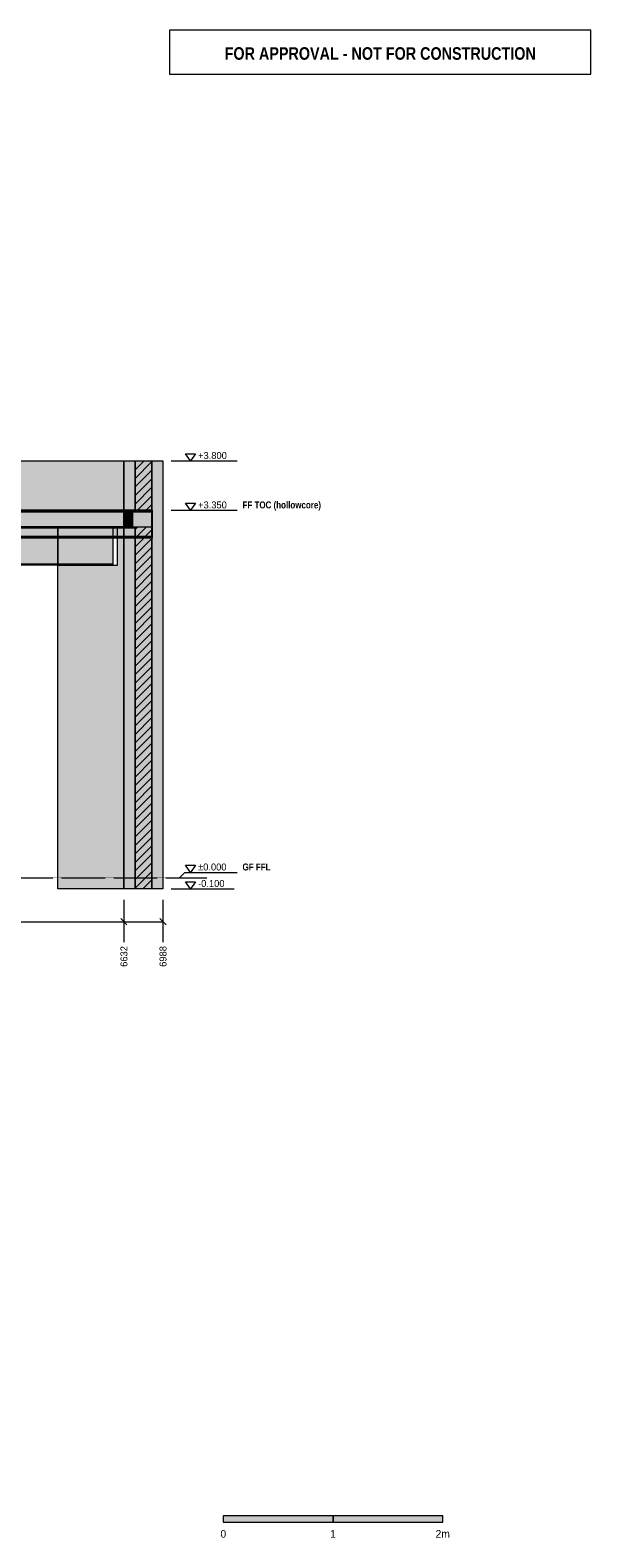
# Model space of a CAD drawing. Header units: millimetres. Extents: x 22428 to 36278, y -6015 to 7726.
# Tile 2 of 2: x 31167 to 36278, y -6015 to 7726. Entities that reach past the tile are written whole.
import ezdxf
from ezdxf.enums import TextEntityAlignment as Align

# ---------------------------------------------------------------- set-up
doc = ezdxf.new("R2010")
doc.units = ezdxf.units.MM
doc.linetypes.add('DASHED', pattern=[1.524, 1.27, -0.254])
for name, color, linetype in [('FILL-C_BDBDBF', 7, 'Continuous'), ('FILL-EPS', 7, 'Continuous'), ('FILL-INK', 7, 'Continuous'), ('FILL-STEEL', 7, 'Continuous'), ('FILL-WHITE', 7, 'Continuous'), ('LINE-CORE', 7, 'Continuous'), ('LINE-INK', 7, 'Continuous'), ('LINE-RED', 7, 'Continuous'), ('LINE-STEEL-DASH', 7, 'DASHED'), ('LINE-STEEL_GREY', 7, 'Continuous'), ('TEXT-INK', 7, 'Continuous'), ('TEXT-RED', 7, 'Continuous'), ('TEXT-STEEL', 7, 'Continuous')]:
    doc.layers.add(name, color=color, linetype=linetype)
doc.styles.add('OpenSansCondensed-Bold', font='OpenSansCondensed-Bold.ttf')

msp = doc.modelspace()

# ---------------------------------------------------------------- hatches: boundary and pattern name
at = {"layer": 'FILL-C_BDBDBF', "true_color": 0xbdbdbf}
h = msp.add_hatch(color=256, dxfattribs=at)
h.dxf.hatch_style = 1
h.paths.add_polyline_path([(32276, 3325), (32276, 3351), (32232, 3351), (32124, 3351), (32124, 3800), (32276, 3800), (32276, -100), (32124, -100), (32124, 3199), (32276, 3199)])
at = {"layer": 'FILL-EPS', "true_color": 0xccffff}
h = msp.add_hatch(color=256, dxfattribs=at)
h.dxf.hatch_style = 1
h.paths.add_polyline_path([(32022, 3722), (32022, 3800), (32083, 3800), (32124, 3800), (32124, 3351), (32022, 3351)])
h = msp.add_hatch(color=256, dxfattribs=at)
h.dxf.hatch_style = 1
h.paths.add_polyline_path([(32378, 569), (32378, -100), (32317, -100), (32276, -100), (32276, 3800), (32378, 3800)])
h = msp.add_hatch(color=256, dxfattribs=at)
h.dxf.hatch_style = 1
h.paths.add_polyline_path([(32124, -100), (32022, -100), (32022, 471), (32022, 3199), (32066, 3199), (32124, 3199)])
at = {"layer": 'FILL-INK', "true_color": 0x14141a}
h = msp.add_hatch(color=256, dxfattribs=at)
h.dxf.hatch_style = 1
h.paths.add_polyline_path([(32928, -5874), (33928, -5874), (33928, -5814), (32928, -5814)])
at = {"layer": 'FILL-STEEL', "true_color": 0x0d2973}
h = msp.add_hatch(color=256, dxfattribs=at)
h.dxf.hatch_style = 1
h.paths.add_polyline_path([(28544, 3350), (32278, 3350), (32278, 3342), (32278, 3336), (26369, 3336), (25689, 3336), (25689, 3337), (25689, 3350)])
h = msp.add_hatch(color=256, dxfattribs=at)
h.dxf.hatch_style = 1
h.paths.add_polyline_path([(25583, 3110), (25678, 3110), (25689, 3110), (31598, 3110), (32278, 3110), (32278, 3109), (32278, 3096), (29423, 3096), (25689, 3096), (25643, 3096), (25583, 3096), (25583, 3104)])
at = {"layer": 'FILL-WHITE', "true_color": 0xffffff}
h = msp.add_hatch(color=256, dxfattribs=at)
h.dxf.hatch_style = 1
h.paths.add_polyline_path([(32022, 3800), (32022, -100), (31421, -100), (31421, 2849), (31962, 2849), (31962, 3200), (25753, 3200), (25753, -100), (25753, -100), (25753, -100), (25746, -100), (25746, 2849), (25748, 2849), (25748, 3200), (25746, 3200), (25746, 3800)])
h = msp.add_hatch(color=256, dxfattribs=at)
h.dxf.hatch_style = 1
h.paths.add_polyline_path([(25746, 3800), (32022, 3800), (32022, 3351), (25746, 3351)])
h = msp.add_hatch(color=256, dxfattribs=at)
h.dxf.hatch_style = 1
h.paths.add_polyline_path([(32378, 3800), (32378, -100), (32022, -100), (32022, 3800)])
h = msp.add_hatch(color=256, dxfattribs=at)
h.dxf.hatch_style = 1
h.paths.add_polyline_path([(32022, 3351), (32022, 3351), (32022, 3800), (32022, 3800), (32022, 3800), (32022, 3800), (32378, 3800), (32378, -100), (32022, -100), (32022, -102), (32022, -102), (32022, -102), (32022, -102), (32022, 3199), (32022, 3199), (32100, 3199), (32100, 3351), (32022, 3351), (32022, 3351)])
h = msp.add_hatch(color=256, dxfattribs=at)
h.dxf.hatch_style = 1
h.paths.add_polyline_path([(32378, 3800), (32378, -100), (32022, -100), (32022, 3199), (32276, 3199), (32276, 3351), (32022, 3351), (32022, 3800)])
h = msp.add_hatch(color=256, dxfattribs=at)
h.dxf.hatch_style = 1
h.paths.add_polyline_path([(25583, 3322), (25689, 3322), (25689, 3336), (32278, 3336), (32278, 3110), (25689, 3110), (25689, 3110), (25583, 3110)])
h = msp.add_hatch(color=256, dxfattribs=at)
h.dxf.hatch_style = 1
h.paths.add_polyline_path([(25689, 3322), (25689, 3336), (32278, 3336), (32278, 3110), (25689, 3110), (25583, 3110), (25583, 3322)])
h = msp.add_hatch(color=256, dxfattribs=at)
h.dxf.hatch_style = 1
h.paths.add_polyline_path([(25689, 3336), (25689, 3350), (32278, 3350), (32278, 3350), (32278, 3350), (32278, 3350), (32278, 3336), (25689, 3336), (25689, 3336), (25689, 3336)])
h = msp.add_hatch(color=256, dxfattribs=at)
h.dxf.hatch_style = 1
h.paths.add_polyline_path([(25748, 3200), (25746, 3200), (25746, 3351), (25746, 3351), (32022, 3351), (32022, 3351), (32023, 3351), (32024, 3352), (32024, 3352), (32024, 3351), (32024, 3351), (32022, 3351), (32022, 3199), (31962, 3199), (31962, 3200), (25753, 3200), (25753, 3199), (25748, 3199)])
h = msp.add_hatch(color=256, dxfattribs=at)
h.dxf.hatch_style = 1
h.paths.add_polyline_path([(32022, 3351), (32100, 3351), (32100, 3199), (32022, 3199)])
h = msp.add_hatch(color=256, dxfattribs=at)
h.dxf.hatch_style = 1
h.paths.add_polyline_path([(25583, 2858), (25583, 3172), (25689, 3172), (25689, 3190), (31922, 3190), (31922, 2858), (25689, 2858), (25583, 2858)])
h = msp.add_hatch(color=256, dxfattribs=at)
h.dxf.hatch_style = 1
h.paths.add_polyline_path([(25689, 3172), (25689, 3190), (31922, 3190), (31922, 2858), (25689, 2858), (25583, 2858), (25583, 3172), (25583, 3172)])
h = msp.add_hatch(color=256, dxfattribs=at)
h.dxf.hatch_style = 1
h.paths.add_polyline_path([(25689, 3190), (25689, 3200), (31922, 3200), (31922, 3200), (31922, 3200), (31922, 3200), (31922, 3190), (25689, 3190), (25689, 3190), (25689, 3190)])
h = msp.add_hatch(color=256, dxfattribs=at)
h.dxf.hatch_style = 1
h.paths.add_polyline_path([(31922, 3200), (31922, 3190), (31922, 3190), (25689, 3190), (25689, 3200), (25689, 3200)])
h = msp.add_hatch(color=256, dxfattribs=at)
h.dxf.hatch_style = 1
h.paths.add_polyline_path([(25750, 3200), (32124, 3200), (32124, 3200), (32124, 3190), (25750, 3190), (25750, 3190)])
h = msp.add_hatch(color=256, dxfattribs=at)
h.dxf.hatch_style = 1
h.paths.add_polyline_path([(32124, 3200), (32124, 3100), (25750, 3100), (25750, 3200)])
h = msp.add_hatch(color=256, dxfattribs=at)
h.dxf.hatch_style = 1
h.paths.add_polyline_path([(25750, 3190), (32124, 3190), (32124, 3100), (25750, 3100)])
h = msp.add_hatch(color=256, dxfattribs=at)
h.dxf.hatch_style = 1
h.paths.add_polyline_path([(31421, 3199), (31421, 3199), (31421, 3199), (31421, 3199), (31421, 3199), (31421, 2849), (31962, 2849), (31962, 3199), (32022, 3199), (32022, -100), (32022, -100), (31421, -100)])
h = msp.add_hatch(color=256, dxfattribs=at)
h.dxf.hatch_style = 1
h.paths.add_polyline_path([(25583, 3110), (25689, 3110), (32278, 3110), (32278, 3110), (32278, 3110), (32278, 3110), (32278, 3096), (25689, 3096), (25689, 3096), (25583, 3096)])
h = msp.add_hatch(color=256, dxfattribs=at)
h.dxf.hatch_style = 1
h.paths.add_polyline_path([(25583, 2858), (25689, 2858), (31922, 2858), (31922, 2858), (31922, 2858), (31922, 2858), (31922, 2849), (25689, 2849), (25689, 2849), (25583, 2849)])
h = msp.add_hatch(color=256, dxfattribs=at)
h.dxf.hatch_style = 1
h.paths.add_polyline_path([(25583, 2858), (31922, 2858), (31922, 2849), (31922, 2849), (25689, 2849), (25583, 2849)])
h = msp.add_hatch(color=256, dxfattribs=at)
h.dxf.hatch_style = 1
h.paths.add_polyline_path([(31421, -100), (31421, -100), (31421, -100)])
h = msp.add_hatch(color=256, dxfattribs=at)
h.dxf.hatch_style = 1
h.paths.add_polyline_path([(33928, -5874), (34928, -5874), (34928, -5814), (33928, -5814)])

# ---------------------------------------------------------------- linework, layer by layer
at = {"layer": 'LINE-CORE', "lineweight": 5}
for points in [[(32022, 3800), (32022, -100), (31421, -100), (31421, 2849), (31962, 2849), (31962, 3200), (25753, 3200), (25753, -100), (25753, -100), (25753, -100), (25746, -100), (25746, 2849), (25748, 2849), (25748, 3200), (25746, 3200), (25746, 3800)], [(25746, 3800), (32022, 3800), (32022, 3351), (25746, 3351)], [(32378, 3800), (32378, -100), (32022, -100), (32022, 3800)], [(32022, 3351), (32022, 3351), (32022, 3800), (32022, 3800), (32022, 3800), (32022, 3800), (32378, 3800), (32378, -100), (32022, -100), (32022, -102), (32022, -102), (32022, -102), (32022, -102), (32022, 3199), (32022, 3199), (32100, 3199), (32100, 3351), (32022, 3351), (32022, 3351)], [(32378, 3800), (32378, -100), (32022, -100), (32022, 3199), (32276, 3199), (32276, 3351), (32022, 3351), (32022, 3800)], [(25583, 3322), (25689, 3322), (25689, 3336), (32278, 3336), (32278, 3110), (25689, 3110), (25689, 3110), (25583, 3110)], [(25689, 3322), (25689, 3336), (32278, 3336), (32278, 3110), (25689, 3110), (25583, 3110), (25583, 3322)], [(25689, 3336), (25689, 3350), (32278, 3350), (32278, 3350), (32278, 3350), (32278, 3350), (32278, 3336), (25689, 3336), (25689, 3336), (25689, 3336)], [(25748, 3200), (25746, 3200), (25746, 3351), (25746, 3351), (32022, 3351), (32022, 3351), (32023, 3351), (32024, 3352), (32024, 3352), (32024, 3351), (32024, 3351), (32022, 3351), (32022, 3199), (31962, 3199), (31962, 3200), (25753, 3200), (25753, 3199), (25748, 3199)], [(32022, 3351), (32100, 3351), (32100, 3199), (32022, 3199)], [(25583, 2858), (25583, 3172), (25689, 3172), (25689, 3190), (31922, 3190), (31922, 2858), (25689, 2858), (25583, 2858)], [(25689, 3172), (25689, 3190), (31922, 3190), (31922, 2858), (25689, 2858), (25583, 2858), (25583, 3172), (25583, 3172)], [(25689, 3190), (25689, 3200), (31922, 3200), (31922, 3200), (31922, 3200), (31922, 3200), (31922, 3190), (25689, 3190), (25689, 3190), (25689, 3190)], [(31922, 3200), (31922, 3190), (31922, 3190), (25689, 3190), (25689, 3200), (25689, 3200)], [(25750, 3200), (32124, 3200), (32124, 3200), (32124, 3190), (25750, 3190), (25750, 3190)], [(32124, 3200), (32124, 3100), (25750, 3100), (25750, 3200)], [(25750, 3190), (32124, 3190), (32124, 3100), (25750, 3100)], [(31421, 3199), (31421, 3199), (31421, 3199), (31421, 3199), (31421, 3199), (31421, 2849), (31962, 2849), (31962, 3199), (32022, 3199), (32022, -100), (32022, -100), (31421, -100)], [(25583, 3110), (25689, 3110), (32278, 3110), (32278, 3110), (32278, 3110), (32278, 3110), (32278, 3096), (25689, 3096), (25689, 3096), (25583, 3096)], [(25583, 2858), (25689, 2858), (31922, 2858), (31922, 2858), (31922, 2858), (31922, 2858), (31922, 2849), (25689, 2849), (25689, 2849), (25583, 2849)], [(25583, 2858), (31922, 2858), (31922, 2849), (31922, 2849), (25689, 2849), (25583, 2849)], [(31421, -100), (31421, -100), (31421, -100)]]:
    msp.add_lwpolyline(points, close=True, dxfattribs=at)
at = {"layer": 'LINE-INK', "lineweight": 5}
for p, q in [((32453, 3800), (32528, 3800)), ((32528, 3800), (32578, 3800)), ((32578, 3800), (33053, 3800)), ((32453, 3350), (32528, 3350)), ((32528, 3350), (32578, 3350)), ((32578, 3350), (33053, 3350)), ((32453, 0), (32528, 0)), ((32528, 0), (32578, 50)), ((32578, 50), (33053, 50)), ((32453, -100), (32528, -100)), ((32528, -100), (32578, -100)), ((32578, -100), (33028, -100)), ((32022, -200), (32022, -475)), ((32378, -200), (32378, -475)), ((25390, -400), (32378, -400)), ((31994, -372), (32050, -428)), ((32350, -372), (32406, -428)), ((32022, -475), (32022, -541)), ((32022, -541), (32022, -585)), ((32378, -475), (32378, -541)), ((32378, -541), (32378, -585))]:
    msp.add_line(p, q, dxfattribs=at)
for points in [[(32628, 3800), (32583, 3865), (32673, 3865)], [(32022, 3722), (32022, 3800), (32083, 3800), (32124, 3800), (32124, 3351), (32022, 3351)], [(32022, 3199), (32066, 3199), (32124, 3199), (32276, 3199), (32276, 3325), (32276, 3351), (32232, 3351), (32124, 3351), (32022, 3351), (32022, 3722), (32022, 3800), (32083, 3800), (32124, 3800), (32276, 3800), (32378, 3800), (32378, 569), (32378, -100), (32317, -100), (32276, -100), (32124, -100), (32022, -100), (32022, 471)], [(32276, 3325), (32276, 3351), (32232, 3351), (32124, 3351), (32124, 3800), (32276, 3800), (32276, -100), (32124, -100), (32124, 3199), (32276, 3199)], [(32378, 569), (32378, -100), (32317, -100), (32276, -100), (32276, 3800), (32378, 3800)], [(28544, 3350), (32278, 3350), (32278, 3342), (32278, 3336), (26369, 3336), (25689, 3336), (25689, 3337), (25689, 3350)], [(32628, 3350), (32583, 3415), (32673, 3415)], [(32124, -100), (32022, -100), (32022, 471), (32022, 3199), (32066, 3199), (32124, 3199)], [(25583, 3110), (25678, 3110), (25689, 3110), (31598, 3110), (32278, 3110), (32278, 3109), (32278, 3096), (29423, 3096), (25689, 3096), (25643, 3096), (25583, 3096), (25583, 3104)], [(32628, 50), (32583, 115), (32673, 115)], [(32628, -100), (32583, -35), (32673, -35)], [(32928, -5874), (33928, -5874), (33928, -5814), (32928, -5814)], [(33928, -5874), (34928, -5874), (34928, -5814), (33928, -5814)]]:
    msp.add_lwpolyline(points, close=True, dxfattribs=at)
at = {"layer": 'LINE-RED', "lineweight": 5}
msp.add_lwpolyline([(32438, 7326), (36278, 7326), (36278, 7726), (32438, 7726)], close=True, dxfattribs=at)
at = {"layer": 'LINE-STEEL-DASH', "lineweight": 5}
msp.add_line((24990, 0), (32778, 0), dxfattribs=at)
at = {"layer": 'LINE-STEEL_GREY', "lineweight": 5}
for p, q in [((32124, 3718), (32206, 3800)), ((32124, 3796), (32128, 3800)), ((32124, 3641), (32276, 3793)), ((32124, 3563), (32276, 3715)), ((32124, 3485), (32276, 3637)), ((32124, 3407), (32276, 3560)), ((32146, 3351), (32276, 3482)), ((32224, 3351), (32276, 3404)), ((32276, 3326), (32276, 3326)), ((32124, 3096), (32227, 3199)), ((32124, 3174), (32149, 3199)), ((32124, 3018), (32276, 3171)), ((32276, 3248), (32276, 3248)), ((32124, 2941), (32276, 3093)), ((32124, 2863), (32276, 3015)), ((32124, 2785), (32276, 2937)), ((32124, 2707), (32276, 2860)), ((32124, 2629), (32276, 2782)), ((32124, 2552), (32276, 2704)), ((32124, 2474), (32276, 2626)), ((32124, 2396), (32276, 2548)), ((32124, 2318), (32276, 2471)), ((32124, 2240), (32276, 2393)), ((32124, 2163), (32276, 2315)), ((32124, 2085), (32276, 2237)), ((32124, 2007), (32276, 2160)), ((32124, 1929), (32276, 2082)), ((32124, 1852), (32276, 2004)), ((32124, 1774), (32276, 1926)), ((32124, 1696), (32276, 1848)), ((32124, 1618), (32276, 1771)), ((32124, 1540), (32276, 1693)), ((32124, 1463), (32276, 1615)), ((32124, 1385), (32276, 1537)), ((32124, 1307), (32276, 1460)), ((32124, 1229), (32276, 1382)), ((32124, 1152), (32276, 1304)), ((32124, 1074), (32276, 1226)), ((32124, 996), (32276, 1148)), ((32124, 918), (32276, 1071)), ((32124, 840), (32276, 993)), ((32124, 763), (32276, 915)), ((32124, 685), (32276, 837)), ((32124, 607), (32276, 759)), ((32124, 529), (32276, 682)), ((32124, 452), (32276, 604)), ((32124, 374), (32276, 526)), ((32124, 296), (32276, 448)), ((32124, 218), (32276, 371)), ((32124, 140), (32276, 293)), ((32124, 63), (32276, 215)), ((32124, -15), (32276, 137)), ((32124, -93), (32276, 59)), ((32195, -100), (32276, -18)), ((32273, -100), (32276, -96))]:
    msp.add_line(p, q, dxfattribs=at)

# ---------------------------------------------------------------- texts
at = {"layer": 'TEXT-INK'}
for s, p in [('+3.800', (32698, 3817)), ('+3.350', (32698, 3367)), ('±0.000', (32698, 67)), ('-0.100', (32698, -83))]:
    msp.add_text(s, height=63.5, dxfattribs=at).set_placement(p)
for s, p in [('6632', (32054, -811)), ('6988', (32410, -811))]:
    msp.add_text(s, height=63.5, rotation=90, dxfattribs=at).set_placement(p)
for s, p in [('0', (32928, -6014)), ('1', (33928, -6014)), ('2m', (34928, -6014))]:
    msp.add_text(s, height=69.8, dxfattribs=at).set_placement(p, align=Align.CENTER)
at = {"layer": 'TEXT-RED', "style": 'OpenSansCondensed-Bold'}
msp.add_text('FOR APPROVAL - NOT FOR CONSTRUCTION', height=114.3, dxfattribs=at).set_placement((34358, 7456), align=Align.CENTER)
at = {"layer": 'TEXT-STEEL', "style": 'OpenSansCondensed-Bold'}
for s, p in [('FF TOC (hollowcore)', (33103, 3367)), ('GF FFL', (33103, 67))]:
    msp.add_text(s, height=63.5, dxfattribs=at).set_placement(p)

doc.saveas('drawing.dxf')
